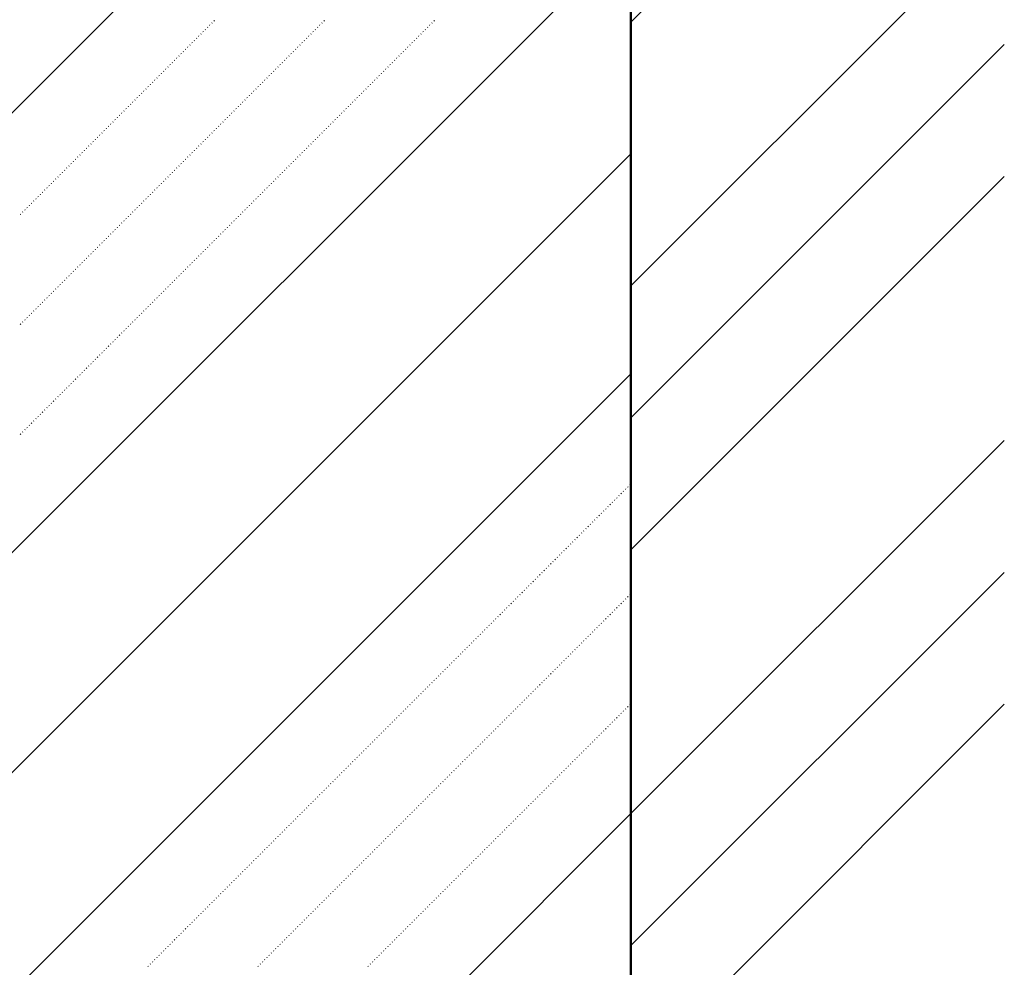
# Model space of a CAD drawing. Header units: millimetres. Extents: x 0 to 1260, y 0 to 297.
# Tile 83 of 104: x 314.62 to 322.53, y 215.6 to 223.22. Entities that reach past the tile are written whole.
import ezdxf

# ---------------------------------------------------------------- set-up
doc = ezdxf.new("R2010")
doc.units = ezdxf.units.MM
for name, pattern in [('K5LT32802', [0]), ('K5LT32806', [0]), ('K5LT_BASIC', [0])]:
    doc.linetypes.add(name, pattern=pattern)
doc.layers.add('Системный слой', color=7, linetype='Continuous')

# ---------------------------------------------------------------- blocks, each defined once
blk = doc.blocks.new('U100')
at = {"layer": 'Системный слой', "color": 7, "linetype": 'K5LT32802', "lineweight": 9}
for p, q in [((302.9484, 210.8637), (319.532, 227.4473)), ((306.484, 210.8637), (319.532, 223.9118)), ((308.2517, 210.8637), (319.532, 222.144)), ((310.0195, 210.8637), (319.532, 220.3762)), ((313.555, 210.8637), (319.532, 216.8407))]:
    blk.add_line(p, q, dxfattribs=at)
at = {"layer": 'Системный слой', "color": 7, "linetype": 'K5LT32806', "lineweight": 18}
for p, q in [((316.1462, 223.1776), (316.1497, 223.1811)), ((316.1639, 223.1953), (316.1674, 223.1988)), ((316.1815, 223.2129), (316.1851, 223.2165)), ((317.0301, 223.1776), (317.0336, 223.1811)), ((317.0477, 223.1953), (317.0513, 223.1988)), ((317.0654, 223.2129), (317.069, 223.2165)), ((317.914, 223.1776), (317.9175, 223.1811)), ((317.9316, 223.1953), (317.9352, 223.1988)), ((317.9493, 223.2129), (317.9528, 223.2165)), ((316.0755, 223.1069), (316.079, 223.1104)), ((316.0932, 223.1245), (316.0967, 223.1281)), ((316.1108, 223.1422), (316.1144, 223.1458)), ((316.1285, 223.1599), (316.132, 223.1634)), ((316.9594, 223.1069), (316.9629, 223.1104)), ((316.977, 223.1245), (316.9806, 223.1281)), ((316.9947, 223.1422), (316.9982, 223.1458)), ((317.0124, 223.1599), (317.0159, 223.1634)), ((317.8432, 223.1069), (317.8468, 223.1104)), ((317.8609, 223.1245), (317.8645, 223.1281)), ((317.8786, 223.1422), (317.8821, 223.1458)), ((317.8963, 223.1599), (317.8998, 223.1634)), ((315.9871, 223.0185), (315.9906, 223.022)), ((316.0048, 223.0362), (316.0083, 223.0397)), ((316.0224, 223.0538), (316.026, 223.0574)), ((316.0401, 223.0715), (316.0437, 223.075)), ((316.0578, 223.0892), (316.0613, 223.0927)), ((316.871, 223.0185), (316.8745, 223.022)), ((316.8886, 223.0362), (316.8922, 223.0397)), ((316.9063, 223.0538), (316.9099, 223.0574)), ((316.924, 223.0715), (316.9275, 223.075)), ((316.9417, 223.0892), (316.9452, 223.0927)), ((317.7549, 223.0185), (317.7584, 223.022)), ((317.7725, 223.0362), (317.7761, 223.0397)), ((317.7902, 223.0538), (317.7937, 223.0574)), ((317.8079, 223.0715), (317.8114, 223.075)), ((317.8256, 223.0892), (317.8291, 223.0927)), ((315.9164, 222.9478), (315.9199, 222.9513)), ((315.9341, 222.9654), (315.9376, 222.969)), ((315.9517, 222.9831), (315.9553, 222.9867)), ((315.9694, 223.0008), (315.9729, 223.0043)), ((316.8003, 222.9478), (316.8038, 222.9513)), ((316.8179, 222.9654), (316.8215, 222.969)), ((316.8356, 222.9831), (316.8391, 222.9867)), ((316.8533, 223.0008), (316.8568, 223.0043)), ((317.6841, 222.9478), (317.6877, 222.9513)), ((317.7018, 222.9654), (317.7054, 222.969)), ((317.7195, 222.9831), (317.723, 222.9867)), ((317.7372, 223.0008), (317.7407, 223.0043)), ((315.828, 222.8594), (315.8315, 222.8629)), ((315.8457, 222.8771), (315.8492, 222.8806)), ((315.8633, 222.8947), (315.8669, 222.8983)), ((315.881, 222.9124), (315.8846, 222.9159)), ((315.8987, 222.9301), (315.9022, 222.9336)), ((316.7119, 222.8594), (316.7154, 222.8629)), ((316.7295, 222.8771), (316.7331, 222.8806)), ((316.7472, 222.8947), (316.7508, 222.8983)), ((316.7649, 222.9124), (316.7684, 222.9159)), ((316.7826, 222.9301), (316.7861, 222.9336)), ((317.5958, 222.8594), (317.5993, 222.8629)), ((317.6134, 222.8771), (317.617, 222.8806)), ((317.6311, 222.8947), (317.6346, 222.8983)), ((317.6488, 222.9124), (317.6523, 222.9159)), ((317.6665, 222.9301), (317.67, 222.9336)), ((315.7573, 222.7887), (315.7608, 222.7922)), ((315.775, 222.8063), (315.7785, 222.8099)), ((315.7926, 222.824), (315.7962, 222.8276)), ((315.8103, 222.8417), (315.8138, 222.8452)), ((316.6412, 222.7887), (316.6447, 222.7922)), ((316.6588, 222.8063), (316.6624, 222.8099)), ((316.6765, 222.824), (316.68, 222.8276)), ((316.6942, 222.8417), (316.6977, 222.8452)), ((317.525, 222.7887), (317.5286, 222.7922)), ((317.5427, 222.8063), (317.5463, 222.8099)), ((317.5604, 222.824), (317.5639, 222.8276)), ((317.5781, 222.8417), (317.5816, 222.8452)), ((315.6689, 222.7003), (315.6724, 222.7038)), ((315.6866, 222.718), (315.6901, 222.7215)), ((315.7042, 222.7356), (315.7078, 222.7392)), ((315.7219, 222.7533), (315.7255, 222.7568)), ((315.7396, 222.771), (315.7431, 222.7745)), ((316.5528, 222.7003), (316.5563, 222.7038)), ((316.5704, 222.718), (316.574, 222.7215)), ((316.5881, 222.7356), (316.5917, 222.7392)), ((316.6058, 222.7533), (316.6093, 222.7568)), ((316.6235, 222.771), (316.627, 222.7745)), ((317.4367, 222.7003), (317.4402, 222.7038)), ((317.4543, 222.718), (317.4579, 222.7215)), ((317.472, 222.7356), (317.4755, 222.7392)), ((317.4897, 222.7533), (317.4932, 222.7568)), ((317.5074, 222.771), (317.5109, 222.7745)), ((315.5982, 222.6296), (315.6017, 222.6331)), ((315.6159, 222.6472), (315.6194, 222.6508)), ((315.6335, 222.6649), (315.6371, 222.6685)), ((315.6512, 222.6826), (315.6547, 222.6861)), ((316.4821, 222.6296), (316.4856, 222.6331)), ((316.4997, 222.6472), (316.5033, 222.6508)), ((316.5174, 222.6649), (316.5209, 222.6685)), ((316.5351, 222.6826), (316.5386, 222.6861)), ((317.3659, 222.6296), (317.3695, 222.6331)), ((317.3836, 222.6472), (317.3872, 222.6508)), ((317.4013, 222.6649), (317.4048, 222.6685)), ((317.419, 222.6826), (317.4225, 222.6861)), ((315.5098, 222.5412), (315.5133, 222.5447)), ((315.5275, 222.5589), (315.531, 222.5624)), ((315.5451, 222.5765), (315.5487, 222.5801)), ((315.5628, 222.5942), (315.5664, 222.5977)), ((315.5805, 222.6119), (315.584, 222.6154)), ((316.3937, 222.5412), (316.3972, 222.5447)), ((316.4113, 222.5589), (316.4149, 222.5624)), ((316.429, 222.5765), (316.4326, 222.5801)), ((316.4467, 222.5942), (316.4502, 222.5977)), ((316.4644, 222.6119), (316.4679, 222.6154)), ((317.2776, 222.5412), (317.2811, 222.5447)), ((317.2952, 222.5589), (317.2988, 222.5624)), ((317.3129, 222.5765), (317.3164, 222.5801)), ((317.3306, 222.5942), (317.3341, 222.5977)), ((317.3483, 222.6119), (317.3518, 222.6154)), ((315.4391, 222.4705), (315.4426, 222.474)), ((315.4568, 222.4881), (315.4603, 222.4917)), ((315.4744, 222.5058), (315.478, 222.5094)), ((315.4921, 222.5235), (315.4956, 222.527)), ((316.323, 222.4705), (316.3265, 222.474)), ((316.3406, 222.4881), (316.3442, 222.4917)), ((316.3583, 222.5058), (316.3619, 222.5094)), ((316.376, 222.5235), (316.3795, 222.527)), ((317.2068, 222.4705), (317.2104, 222.474)), ((317.2245, 222.4881), (317.2281, 222.4917)), ((317.2422, 222.5058), (317.2457, 222.5094)), ((317.2599, 222.5235), (317.2634, 222.527)), ((315.3507, 222.3821), (315.3542, 222.3856)), ((315.3684, 222.3998), (315.3719, 222.4033)), ((315.386, 222.4174), (315.3896, 222.421)), ((315.4037, 222.4351), (315.4073, 222.4386)), ((315.4214, 222.4528), (315.4249, 222.4563)), ((316.2346, 222.3821), (316.2381, 222.3856)), ((316.2522, 222.3998), (316.2558, 222.4033)), ((316.2699, 222.4174), (316.2735, 222.421)), ((316.2876, 222.4351), (316.2911, 222.4386)), ((316.3053, 222.4528), (316.3088, 222.4563)), ((317.1185, 222.3821), (317.122, 222.3856)), ((317.1361, 222.3998), (317.1397, 222.4033)), ((317.1538, 222.4174), (317.1573, 222.421)), ((317.1715, 222.4351), (317.175, 222.4386)), ((317.1892, 222.4528), (317.1927, 222.4563)), ((315.28, 222.3114), (315.2835, 222.3149)), ((315.2977, 222.329), (315.3012, 222.3326)), ((315.3153, 222.3467), (315.3189, 222.3503)), ((315.333, 222.3644), (315.3365, 222.3679)), ((316.1639, 222.3114), (316.1674, 222.3149)), ((316.1815, 222.329), (316.1851, 222.3326)), ((316.1992, 222.3467), (316.2028, 222.3503)), ((316.2169, 222.3644), (316.2204, 222.3679)), ((317.0477, 222.3114), (317.0513, 222.3149)), ((317.0654, 222.329), (317.069, 222.3326)), ((317.0831, 222.3467), (317.0866, 222.3503)), ((317.1008, 222.3644), (317.1043, 222.3679)), ((315.1916, 222.223), (315.1951, 222.2265)), ((315.2093, 222.2407), (315.2128, 222.2442)), ((315.2269, 222.2583), (315.2305, 222.2619)), ((315.2446, 222.276), (315.2482, 222.2795)), ((315.2623, 222.2937), (315.2658, 222.2972)), ((316.0755, 222.223), (316.079, 222.2265)), ((316.0932, 222.2407), (316.0967, 222.2442)), ((316.1108, 222.2583), (316.1144, 222.2619)), ((316.1285, 222.276), (316.132, 222.2795)), ((316.1462, 222.2937), (316.1497, 222.2972)), ((316.9594, 222.223), (316.9629, 222.2265)), ((316.977, 222.2407), (316.9806, 222.2442)), ((316.9947, 222.2583), (316.9982, 222.2619)), ((317.0124, 222.276), (317.0159, 222.2795)), ((317.0301, 222.2937), (317.0336, 222.2972)), ((315.1209, 222.1523), (315.1244, 222.1558)), ((315.1386, 222.1699), (315.1421, 222.1735)), ((315.1562, 222.1876), (315.1598, 222.1912)), ((315.1739, 222.2053), (315.1774, 222.2088)), ((316.0048, 222.1523), (316.0083, 222.1558)), ((316.0224, 222.1699), (316.026, 222.1735)), ((316.0401, 222.1876), (316.0437, 222.1912)), ((316.0578, 222.2053), (316.0613, 222.2088)), ((316.8886, 222.1523), (316.8922, 222.1558)), ((316.9063, 222.1699), (316.9099, 222.1735)), ((316.924, 222.1876), (316.9275, 222.1912)), ((316.9417, 222.2053), (316.9452, 222.2088)), ((315.0502, 222.0816), (315.0537, 222.0851)), ((315.0678, 222.0992), (315.0714, 222.1028)), ((315.0855, 222.1169), (315.0891, 222.1204)), ((315.1032, 222.1346), (315.1067, 222.1381)), ((315.9341, 222.0816), (315.9376, 222.0851)), ((315.9517, 222.0992), (315.9553, 222.1028)), ((315.9694, 222.1169), (315.9729, 222.1204)), ((315.9871, 222.1346), (315.9906, 222.1381)), ((316.8179, 222.0816), (316.8215, 222.0851)), ((316.8356, 222.0992), (316.8391, 222.1028)), ((316.8533, 222.1169), (316.8568, 222.1204)), ((316.871, 222.1346), (316.8745, 222.1381)), ((314.9618, 221.9932), (314.9653, 221.9967)), ((314.9795, 222.0108), (314.983, 222.0144)), ((314.9971, 222.0285), (315.0007, 222.0321)), ((315.0148, 222.0462), (315.0183, 222.0497)), ((315.0325, 222.0639), (315.036, 222.0674)), ((315.8457, 221.9932), (315.8492, 221.9967)), ((315.8633, 222.0108), (315.8669, 222.0144)), ((315.881, 222.0285), (315.8846, 222.0321)), ((315.8987, 222.0462), (315.9022, 222.0497)), ((315.9164, 222.0639), (315.9199, 222.0674)), ((316.7295, 221.9932), (316.7331, 221.9967)), ((316.7472, 222.0108), (316.7508, 222.0144)), ((316.7649, 222.0285), (316.7684, 222.0321)), ((316.7826, 222.0462), (316.7861, 222.0497)), ((316.8003, 222.0639), (316.8038, 222.0674)), ((314.8911, 221.9225), (314.8946, 221.926)), ((314.9087, 221.9401), (314.9123, 221.9437)), ((314.9264, 221.9578), (314.93, 221.9613)), ((314.9441, 221.9755), (314.9476, 221.979)), ((315.775, 221.9225), (315.7785, 221.926)), ((315.7926, 221.9401), (315.7962, 221.9437)), ((315.8103, 221.9578), (315.8138, 221.9613)), ((315.828, 221.9755), (315.8315, 221.979)), ((316.6588, 221.9225), (316.6624, 221.926)), ((316.6765, 221.9401), (316.68, 221.9437)), ((316.6942, 221.9578), (316.6977, 221.9613)), ((316.7119, 221.9755), (316.7154, 221.979)), ((314.8027, 221.8341), (314.8062, 221.8376)), ((314.8204, 221.8517), (314.8239, 221.8553)), ((314.838, 221.8694), (314.8416, 221.873)), ((314.8557, 221.8871), (314.8592, 221.8906)), ((314.8734, 221.9048), (314.8769, 221.9083)), ((315.6866, 221.8341), (315.6901, 221.8376)), ((315.7042, 221.8517), (315.7078, 221.8553)), ((315.7219, 221.8694), (315.7255, 221.873)), ((315.7396, 221.8871), (315.7431, 221.8906)), ((315.7573, 221.9048), (315.7608, 221.9083)), ((316.5704, 221.8341), (316.574, 221.8376)), ((316.5881, 221.8517), (316.5917, 221.8553)), ((316.6058, 221.8694), (316.6093, 221.873)), ((316.6235, 221.8871), (316.627, 221.8906)), ((316.6412, 221.9048), (316.6447, 221.9083)), ((314.732, 221.7634), (314.7355, 221.7669)), ((314.7496, 221.781), (314.7532, 221.7846)), ((314.7673, 221.7987), (314.7709, 221.8023)), ((314.785, 221.8164), (314.7885, 221.8199)), ((315.6159, 221.7634), (315.6194, 221.7669)), ((315.6335, 221.781), (315.6371, 221.7846)), ((315.6512, 221.7987), (315.6547, 221.8023)), ((315.6689, 221.8164), (315.6724, 221.8199)), ((316.4997, 221.7634), (316.5033, 221.7669)), ((316.5174, 221.781), (316.5209, 221.7846)), ((316.5351, 221.7987), (316.5386, 221.8023)), ((316.5528, 221.8164), (316.5563, 221.8199)), ((314.6436, 221.675), (314.6471, 221.6785)), ((314.6613, 221.6926), (314.6648, 221.6962)), ((314.6789, 221.7103), (314.6825, 221.7139)), ((314.6966, 221.728), (314.7001, 221.7315)), ((314.7143, 221.7457), (314.7178, 221.7492)), ((315.5275, 221.675), (315.531, 221.6785)), ((315.5451, 221.6926), (315.5487, 221.6962)), ((315.5628, 221.7103), (315.5664, 221.7139)), ((315.5805, 221.728), (315.584, 221.7315)), ((315.5982, 221.7457), (315.6017, 221.7492)), ((316.4113, 221.675), (316.4149, 221.6785)), ((316.429, 221.6926), (316.4326, 221.6962)), ((316.4467, 221.7103), (316.4502, 221.7139)), ((316.4644, 221.728), (316.4679, 221.7315)), ((316.4821, 221.7457), (316.4856, 221.7492)), ((314.6259, 221.6573), (314.6294, 221.6608)), ((315.4568, 221.6043), (315.4603, 221.6078)), ((315.4744, 221.6219), (315.478, 221.6255)), ((315.4921, 221.6396), (315.4956, 221.6432)), ((315.5098, 221.6573), (315.5133, 221.6608)), ((316.3406, 221.6043), (316.3442, 221.6078)), ((316.3583, 221.6219), (316.3619, 221.6255)), ((316.376, 221.6396), (316.3795, 221.6432)), ((316.3937, 221.6573), (316.3972, 221.6608)), ((315.3684, 221.5159), (315.3719, 221.5194)), ((315.386, 221.5335), (315.3896, 221.5371)), ((315.4037, 221.5512), (315.4073, 221.5548)), ((315.4214, 221.5689), (315.4249, 221.5724)), ((315.4391, 221.5866), (315.4426, 221.5901)), ((316.2522, 221.5159), (316.2558, 221.5194)), ((316.2699, 221.5335), (316.2735, 221.5371)), ((316.2876, 221.5512), (316.2911, 221.5548)), ((316.3053, 221.5689), (316.3088, 221.5724)), ((316.323, 221.5866), (316.3265, 221.5901)), ((315.2977, 221.4452), (315.3012, 221.4487)), ((315.3153, 221.4628), (315.3189, 221.4664)), ((315.333, 221.4805), (315.3365, 221.4841)), ((315.3507, 221.4982), (315.3542, 221.5017)), ((316.1815, 221.4452), (316.1851, 221.4487)), ((316.1992, 221.4628), (316.2028, 221.4664)), ((316.2169, 221.4805), (316.2204, 221.4841)), ((316.2346, 221.4982), (316.2381, 221.5017)), ((315.2093, 221.3568), (315.2128, 221.3603)), ((315.2269, 221.3745), (315.2305, 221.378)), ((315.2446, 221.3921), (315.2482, 221.3957)), ((315.2623, 221.4098), (315.2658, 221.4133)), ((315.28, 221.4275), (315.2835, 221.431)), ((316.0932, 221.3568), (316.0967, 221.3603)), ((316.1108, 221.3745), (316.1144, 221.378)), ((316.1285, 221.3921), (316.132, 221.3957)), ((316.1462, 221.4098), (316.1497, 221.4133)), ((316.1639, 221.4275), (316.1674, 221.431)), ((315.1386, 221.2861), (315.1421, 221.2896)), ((315.1562, 221.3037), (315.1598, 221.3073)), ((315.1739, 221.3214), (315.1774, 221.325)), ((315.1916, 221.3391), (315.1951, 221.3426)), ((316.0224, 221.2861), (316.026, 221.2896)), ((316.0401, 221.3037), (316.0437, 221.3073)), ((316.0578, 221.3214), (316.0613, 221.325)), ((316.0755, 221.3391), (316.079, 221.3426)), ((315.0502, 221.1977), (315.0537, 221.2012)), ((315.0678, 221.2154), (315.0714, 221.2189)), ((315.0855, 221.233), (315.0891, 221.2366)), ((315.1032, 221.2507), (315.1067, 221.2542)), ((315.1209, 221.2684), (315.1244, 221.2719)), ((315.9341, 221.1977), (315.9376, 221.2012)), ((315.9517, 221.2154), (315.9553, 221.2189)), ((315.9694, 221.233), (315.9729, 221.2366)), ((315.9871, 221.2507), (315.9906, 221.2542)), ((316.0048, 221.2684), (316.0083, 221.2719)), ((314.9795, 221.127), (314.983, 221.1305)), ((314.9971, 221.1446), (315.0007, 221.1482)), ((315.0148, 221.1623), (315.0183, 221.1659)), ((315.0325, 221.18), (315.036, 221.1835)), ((315.8633, 221.127), (315.8669, 221.1305)), ((315.881, 221.1446), (315.8846, 221.1482)), ((315.8987, 221.1623), (315.9022, 221.1659)), ((315.9164, 221.18), (315.9199, 221.1835)), ((314.8911, 221.0386), (314.8946, 221.0421)), ((314.9087, 221.0563), (314.9123, 221.0598)), ((314.9264, 221.0739), (314.93, 221.0775)), ((314.9441, 221.0916), (314.9476, 221.0951)), ((314.9618, 221.1093), (314.9653, 221.1128)), ((315.775, 221.0386), (315.7785, 221.0421)), ((315.7926, 221.0563), (315.7962, 221.0598)), ((315.8103, 221.0739), (315.8138, 221.0775)), ((315.828, 221.0916), (315.8315, 221.0951)), ((315.8457, 221.1093), (315.8492, 221.1128)), ((314.8204, 220.9679), (314.8239, 220.9714)), ((314.838, 220.9855), (314.8416, 220.9891)), ((314.8557, 221.0032), (314.8592, 221.0068)), ((314.8734, 221.0209), (314.8769, 221.0244)), ((315.7042, 220.9679), (315.7078, 220.9714)), ((315.7219, 220.9855), (315.7255, 220.9891)), ((315.7396, 221.0032), (315.7431, 221.0068)), ((315.7573, 221.0209), (315.7608, 221.0244)), ((314.732, 220.8795), (314.7355, 220.883)), ((314.7496, 220.8972), (314.7532, 220.9007)), ((314.7673, 220.9148), (314.7709, 220.9184)), ((314.785, 220.9325), (314.7885, 220.936)), ((314.8027, 220.9502), (314.8062, 220.9537)), ((315.6159, 220.8795), (315.6194, 220.883)), ((315.6335, 220.8972), (315.6371, 220.9007)), ((315.6512, 220.9148), (315.6547, 220.9184)), ((315.6689, 220.9325), (315.6724, 220.936)), ((315.6866, 220.9502), (315.6901, 220.9537)), ((314.6613, 220.8088), (314.6648, 220.8123)), ((314.6789, 220.8264), (314.6825, 220.83)), ((314.6966, 220.8441), (314.7001, 220.8477)), ((314.7143, 220.8618), (314.7178, 220.8653)), ((315.5451, 220.8088), (315.5487, 220.8123)), ((315.5628, 220.8264), (315.5664, 220.83)), ((315.5805, 220.8441), (315.584, 220.8477)), ((315.5982, 220.8618), (315.6017, 220.8653)), ((314.6259, 220.7734), (314.6294, 220.7769)), ((314.6436, 220.7911), (314.6471, 220.7946)), ((315.4568, 220.7204), (315.4603, 220.7239)), ((315.4744, 220.7381), (315.478, 220.7416)), ((315.4921, 220.7557), (315.4956, 220.7593)), ((315.5098, 220.7734), (315.5133, 220.7769)), ((315.5275, 220.7911), (315.531, 220.7946)), ((315.386, 220.6497), (315.3896, 220.6532)), ((315.4037, 220.6673), (315.4073, 220.6709)), ((315.4214, 220.685), (315.4249, 220.6886)), ((315.4391, 220.7027), (315.4426, 220.7062)), ((315.2977, 220.5613), (315.3012, 220.5648)), ((315.3153, 220.579), (315.3189, 220.5825)), ((315.333, 220.5966), (315.3365, 220.6002)), ((315.3507, 220.6143), (315.3542, 220.6178)), ((315.3684, 220.632), (315.3719, 220.6355)), ((315.2269, 220.4906), (315.2305, 220.4941)), ((315.2446, 220.5082), (315.2482, 220.5118)), ((315.2623, 220.5259), (315.2658, 220.5295)), ((315.28, 220.5436), (315.2835, 220.5471)), ((315.1562, 220.4199), (315.1598, 220.4234)), ((315.1739, 220.4375), (315.1774, 220.4411)), ((315.1916, 220.4552), (315.1951, 220.4587)), ((315.2093, 220.4729), (315.2128, 220.4764)), ((315.0678, 220.3315), (315.0714, 220.335)), ((315.0855, 220.3491), (315.0891, 220.3527)), ((315.1032, 220.3668), (315.1067, 220.3704)), ((315.1209, 220.3845), (315.1244, 220.388)), ((315.1386, 220.4022), (315.1421, 220.4057)), ((314.9971, 220.2608), (315.0007, 220.2643)), ((315.0148, 220.2784), (315.0183, 220.282)), ((315.0325, 220.2961), (315.036, 220.2996)), ((315.0502, 220.3138), (315.0537, 220.3173)), ((314.9087, 220.1724), (314.9123, 220.1759)), ((314.9264, 220.19), (314.93, 220.1936)), ((314.9441, 220.2077), (314.9476, 220.2113)), ((314.9618, 220.2254), (314.9653, 220.2289)), ((314.9795, 220.2431), (314.983, 220.2466)), ((314.838, 220.1017), (314.8416, 220.1052)), ((314.8557, 220.1193), (314.8592, 220.1229)), ((314.8734, 220.137), (314.8769, 220.1405)), ((314.8911, 220.1547), (314.8946, 220.1582)), ((314.7496, 220.0133), (314.7532, 220.0168)), ((314.7673, 220.0309), (314.7709, 220.0345)), ((314.785, 220.0486), (314.7885, 220.0522)), ((314.8027, 220.0663), (314.8062, 220.0698)), ((314.8204, 220.084), (314.8239, 220.0875)), ((314.6789, 219.9426), (314.6825, 219.9461)), ((314.6966, 219.9602), (314.7001, 219.9638)), ((314.7143, 219.9779), (314.7178, 219.9815)), ((314.732, 219.9956), (314.7355, 219.9991)), ((314.6259, 219.8895), (314.6294, 219.8931)), ((314.6436, 219.9072), (314.6471, 219.9107)), ((314.6613, 219.9249), (314.6648, 219.9284)), ((319.5049, 219.4653), (319.5085, 219.4688)), ((319.5226, 219.4829), (319.5262, 219.4865)), ((319.4166, 219.3769), (319.4201, 219.3804)), ((319.4342, 219.3946), (319.4378, 219.3981)), ((319.4519, 219.4122), (319.4554, 219.4158)), ((319.4696, 219.4299), (319.4731, 219.4334)), ((319.4873, 219.4476), (319.4908, 219.4511)), ((319.3458, 219.3062), (319.3494, 219.3097)), ((319.3635, 219.3238), (319.3671, 219.3274)), ((319.3812, 219.3415), (319.3847, 219.3451)), ((319.3989, 219.3592), (319.4024, 219.3627)), ((319.2575, 219.2178), (319.261, 219.2213)), ((319.2751, 219.2355), (319.2787, 219.239)), ((319.2928, 219.2531), (319.2963, 219.2567)), ((319.3105, 219.2708), (319.314, 219.2743)), ((319.3282, 219.2885), (319.3317, 219.292)), ((319.1867, 219.1471), (319.1903, 219.1506)), ((319.2044, 219.1647), (319.208, 219.1683)), ((319.2221, 219.1824), (319.2256, 219.186)), ((319.2398, 219.2001), (319.2433, 219.2036)), ((319.0984, 219.0587), (319.1019, 219.0622)), ((319.116, 219.0764), (319.1196, 219.0799)), ((319.1337, 219.094), (319.1372, 219.0976)), ((319.1514, 219.1117), (319.1549, 219.1152)), ((319.1691, 219.1294), (319.1726, 219.1329)), ((319.0276, 218.988), (319.0312, 218.9915)), ((319.0453, 219.0056), (319.0489, 219.0092)), ((319.063, 219.0233), (319.0665, 219.0269)), ((319.0807, 219.041), (319.0842, 219.0445)), ((318.9569, 218.9173), (318.9605, 218.9208)), ((318.9746, 218.9349), (318.9781, 218.9385)), ((318.9923, 218.9526), (318.9958, 218.9561)), ((319.01, 218.9703), (319.0135, 218.9738)), ((318.8685, 218.8289), (318.8721, 218.8324)), ((318.8862, 218.8465), (318.8898, 218.8501)), ((318.9039, 218.8642), (318.9074, 218.8678)), ((318.9216, 218.8819), (318.9251, 218.8854)), ((318.9393, 218.8996), (318.9428, 218.9031)), ((318.7978, 218.7582), (318.8014, 218.7617)), ((318.8155, 218.7758), (318.819, 218.7794)), ((318.8332, 218.7935), (318.8367, 218.797)), ((318.8509, 218.8112), (318.8544, 218.8147)), ((318.7094, 218.6698), (318.713, 218.6733)), ((318.7271, 218.6874), (318.7307, 218.691)), ((318.7448, 218.7051), (318.7483, 218.7087)), ((318.7625, 218.7228), (318.766, 218.7263)), ((318.7802, 218.7405), (318.7837, 218.744)), ((318.6387, 218.5991), (318.6423, 218.6026)), ((318.6564, 218.6167), (318.6599, 218.6203)), ((318.6741, 218.6344), (318.6776, 218.6379)), ((318.6918, 218.6521), (318.6953, 218.6556)), ((319.5226, 218.5991), (319.5262, 218.6026)), ((318.5503, 218.5107), (318.5539, 218.5142)), ((318.568, 218.5283), (318.5716, 218.5319)), ((318.5857, 218.546), (318.5892, 218.5496)), ((318.6034, 218.5637), (318.6069, 218.5672)), ((318.6211, 218.5814), (318.6246, 218.5849)), ((319.4342, 218.5107), (319.4378, 218.5142)), ((319.4519, 218.5283), (319.4554, 218.5319)), ((319.4696, 218.546), (319.4731, 218.5496)), ((319.4873, 218.5637), (319.4908, 218.5672)), ((319.5049, 218.5814), (319.5085, 218.5849)), ((318.4796, 218.44), (318.4832, 218.4435)), ((318.4973, 218.4576), (318.5008, 218.4612)), ((318.515, 218.4753), (318.5185, 218.4788)), ((318.5327, 218.493), (318.5362, 218.4965)), ((319.3635, 218.44), (319.3671, 218.4435)), ((319.3812, 218.4576), (319.3847, 218.4612)), ((319.3989, 218.4753), (319.4024, 218.4788)), ((319.4166, 218.493), (319.4201, 218.4965)), ((318.3912, 218.3516), (318.3948, 218.3551)), ((318.4089, 218.3692), (318.4125, 218.3728)), ((318.4266, 218.3869), (318.4301, 218.3905)), ((318.4443, 218.4046), (318.4478, 218.4081)), ((318.462, 218.4223), (318.4655, 218.4258)), ((319.2751, 218.3516), (319.2787, 218.3551)), ((319.2928, 218.3692), (319.2963, 218.3728)), ((319.3105, 218.3869), (319.314, 218.3905)), ((319.3282, 218.4046), (319.3317, 218.4081)), ((319.3458, 218.4223), (319.3494, 218.4258)), ((318.3205, 218.2809), (318.3241, 218.2844)), ((318.3382, 218.2985), (318.3417, 218.3021)), ((318.3559, 218.3162), (318.3594, 218.3197)), ((318.3736, 218.3339), (318.3771, 218.3374)), ((319.2044, 218.2809), (319.208, 218.2844)), ((319.2221, 218.2985), (319.2256, 218.3021)), ((319.2398, 218.3162), (319.2433, 218.3197)), ((319.2575, 218.3339), (319.261, 218.3374)), ((318.2321, 218.1925), (318.2357, 218.196)), ((318.2498, 218.2101), (318.2534, 218.2137)), ((318.2675, 218.2278), (318.271, 218.2314)), ((318.2852, 218.2455), (318.2887, 218.249)), ((318.3029, 218.2632), (318.3064, 218.2667)), ((319.116, 218.1925), (319.1196, 218.196)), ((319.1337, 218.2101), (319.1372, 218.2137)), ((319.1514, 218.2278), (319.1549, 218.2314)), ((319.1691, 218.2455), (319.1726, 218.249)), ((319.1867, 218.2632), (319.1903, 218.2667)), ((318.1614, 218.1218), (318.165, 218.1253)), ((318.1791, 218.1394), (318.1827, 218.143)), ((318.1968, 218.1571), (318.2003, 218.1607)), ((318.2145, 218.1748), (318.218, 218.1783)), ((319.0453, 218.1218), (319.0489, 218.1253)), ((319.063, 218.1394), (319.0665, 218.143)), ((319.0807, 218.1571), (319.0842, 218.1607)), ((319.0984, 218.1748), (319.1019, 218.1783)), ((318.073, 218.0334), (318.0766, 218.0369)), ((318.0907, 218.051), (318.0943, 218.0546)), ((318.1084, 218.0687), (318.1119, 218.0723)), ((318.1261, 218.0864), (318.1296, 218.0899)), ((318.1438, 218.1041), (318.1473, 218.1076)), ((318.9569, 218.0334), (318.9605, 218.0369)), ((318.9746, 218.051), (318.9781, 218.0546)), ((318.9923, 218.0687), (318.9958, 218.0723)), ((319.01, 218.0864), (319.0135, 218.0899)), ((319.0276, 218.1041), (319.0312, 218.1076)), ((318.0023, 217.9627), (318.0059, 217.9662)), ((318.02, 217.9803), (318.0236, 217.9839)), ((318.0377, 217.998), (318.0412, 218.0016)), ((318.0554, 218.0157), (318.0589, 218.0192)), ((318.8862, 217.9627), (318.8898, 217.9662)), ((318.9039, 217.9803), (318.9074, 217.9839)), ((318.9216, 217.998), (318.9251, 218.0016)), ((318.9393, 218.0157), (318.9428, 218.0192)), ((317.914, 217.8743), (317.9175, 217.8778)), ((317.9316, 217.8919), (317.9352, 217.8955)), ((317.9493, 217.9096), (317.9528, 217.9132)), ((317.967, 217.9273), (317.9705, 217.9308)), ((317.9847, 217.945), (317.9882, 217.9485)), ((318.7978, 217.8743), (318.8014, 217.8778)), ((318.8155, 217.8919), (318.819, 217.8955)), ((318.8332, 217.9096), (318.8367, 217.9132)), ((318.8509, 217.9273), (318.8544, 217.9308)), ((318.8685, 217.945), (318.8721, 217.9485)), ((317.8432, 217.8036), (317.8468, 217.8071)), ((317.8609, 217.8212), (317.8645, 217.8248)), ((317.8786, 217.8389), (317.8821, 217.8425)), ((317.8963, 217.8566), (317.8998, 217.8601)), ((318.7271, 217.8036), (318.7307, 217.8071)), ((318.7448, 217.8212), (318.7483, 217.8248)), ((318.7625, 217.8389), (318.766, 217.8425)), ((318.7802, 217.8566), (318.7837, 217.8601)), ((317.7549, 217.7152), (317.7584, 217.7187)), ((317.7725, 217.7329), (317.7761, 217.7364)), ((317.7902, 217.7505), (317.7937, 217.7541)), ((317.8079, 217.7682), (317.8114, 217.7717)), ((317.8256, 217.7859), (317.8291, 217.7894)), ((318.6387, 217.7152), (318.6423, 217.7187)), ((318.6564, 217.7329), (318.6599, 217.7364)), ((318.6741, 217.7505), (318.6776, 217.7541)), ((318.6918, 217.7682), (318.6953, 217.7717)), ((318.7094, 217.7859), (318.713, 217.7894)), ((319.5226, 217.7152), (319.5262, 217.7187)), ((317.6841, 217.6445), (317.6877, 217.648)), ((317.7018, 217.6621), (317.7054, 217.6657)), ((317.7195, 217.6798), (317.723, 217.6834)), ((317.7372, 217.6975), (317.7407, 217.701)), ((318.568, 217.6445), (318.5716, 217.648)), ((318.5857, 217.6621), (318.5892, 217.6657)), ((318.6034, 217.6798), (318.6069, 217.6834)), ((318.6211, 217.6975), (318.6246, 217.701)), ((319.4519, 217.6445), (319.4554, 217.648)), ((319.4696, 217.6621), (319.4731, 217.6657)), ((319.4873, 217.6798), (319.4908, 217.6834)), ((319.5049, 217.6975), (319.5085, 217.701)), ((317.5958, 217.5561), (317.5993, 217.5596)), ((317.6134, 217.5738), (317.617, 217.5773)), ((317.6311, 217.5914), (317.6346, 217.595)), ((317.6488, 217.6091), (317.6523, 217.6126)), ((317.6665, 217.6268), (317.67, 217.6303)), ((318.4796, 217.5561), (318.4832, 217.5596)), ((318.4973, 217.5738), (318.5008, 217.5773)), ((318.515, 217.5914), (318.5185, 217.595)), ((318.5327, 217.6091), (318.5362, 217.6126)), ((318.5503, 217.6268), (318.5539, 217.6303)), ((319.3635, 217.5561), (319.3671, 217.5596)), ((319.3812, 217.5738), (319.3847, 217.5773)), ((319.3989, 217.5914), (319.4024, 217.595)), ((319.4166, 217.6091), (319.4201, 217.6126)), ((319.4342, 217.6268), (319.4378, 217.6303)), ((317.525, 217.4854), (317.5286, 217.4889)), ((317.5427, 217.503), (317.5463, 217.5066)), ((317.5604, 217.5207), (317.5639, 217.5243)), ((317.5781, 217.5384), (317.5816, 217.5419)), ((318.4089, 217.4854), (318.4125, 217.4889)), ((318.4266, 217.503), (318.4301, 217.5066)), ((318.4443, 217.5207), (318.4478, 217.5243)), ((318.462, 217.5384), (318.4655, 217.5419)), ((319.2928, 217.4854), (319.2963, 217.4889)), ((319.3105, 217.503), (319.314, 217.5066)), ((319.3282, 217.5207), (319.3317, 217.5243)), ((319.3458, 217.5384), (319.3494, 217.5419)), ((317.4367, 217.397), (317.4402, 217.4005)), ((317.4543, 217.4147), (317.4579, 217.4182)), ((317.472, 217.4323), (317.4755, 217.4359)), ((317.4897, 217.45), (317.4932, 217.4535)), ((317.5074, 217.4677), (317.5109, 217.4712)), ((318.3205, 217.397), (318.3241, 217.4005)), ((318.3382, 217.4147), (318.3417, 217.4182)), ((318.3559, 217.4323), (318.3594, 217.4359)), ((318.3736, 217.45), (318.3771, 217.4535)), ((318.3912, 217.4677), (318.3948, 217.4712)), ((319.2044, 217.397), (319.208, 217.4005)), ((319.2221, 217.4147), (319.2256, 217.4182)), ((319.2398, 217.4323), (319.2433, 217.4359)), ((319.2575, 217.45), (319.261, 217.4535)), ((319.2751, 217.4677), (319.2787, 217.4712)), ((317.3659, 217.3263), (317.3695, 217.3298)), ((317.3836, 217.3439), (317.3872, 217.3475)), ((317.4013, 217.3616), (317.4048, 217.3652)), ((317.419, 217.3793), (317.4225, 217.3828)), ((318.2498, 217.3263), (318.2534, 217.3298)), ((318.2675, 217.3439), (318.271, 217.3475)), ((318.2852, 217.3616), (318.2887, 217.3652)), ((318.3029, 217.3793), (318.3064, 217.3828)), ((319.1337, 217.3263), (319.1372, 217.3298)), ((319.1514, 217.3439), (319.1549, 217.3475)), ((319.1691, 217.3616), (319.1726, 217.3652)), ((319.1867, 217.3793), (319.1903, 217.3828)), ((317.2952, 217.2556), (317.2988, 217.2591)), ((317.3129, 217.2732), (317.3164, 217.2768)), ((317.3306, 217.2909), (317.3341, 217.2944)), ((317.3483, 217.3086), (317.3518, 217.3121)), ((318.1791, 217.2556), (318.1827, 217.2591)), ((318.1968, 217.2732), (318.2003, 217.2768)), ((318.2145, 217.2909), (318.218, 217.2944)), ((318.2321, 217.3086), (318.2357, 217.3121)), ((319.063, 217.2556), (319.0665, 217.2591)), ((319.0807, 217.2732), (319.0842, 217.2768)), ((319.0984, 217.2909), (319.1019, 217.2944)), ((319.116, 217.3086), (319.1196, 217.3121)), ((317.2068, 217.1672), (317.2104, 217.1707)), ((317.2245, 217.1848), (317.2281, 217.1884)), ((317.2422, 217.2025), (317.2457, 217.2061)), ((317.2599, 217.2202), (317.2634, 217.2237)), ((317.2776, 217.2379), (317.2811, 217.2414)), ((318.0907, 217.1672), (318.0943, 217.1707)), ((318.1084, 217.1848), (318.1119, 217.1884)), ((318.1261, 217.2025), (318.1296, 217.2061)), ((318.1438, 217.2202), (318.1473, 217.2237)), ((318.1614, 217.2379), (318.165, 217.2414)), ((318.9746, 217.1672), (318.9781, 217.1707)), ((318.9923, 217.1848), (318.9958, 217.1884)), ((319.01, 217.2025), (319.0135, 217.2061)), ((319.0276, 217.2202), (319.0312, 217.2237)), ((319.0453, 217.2379), (319.0489, 217.2414)), ((317.1361, 217.0965), (317.1397, 217.1)), ((317.1538, 217.1141), (317.1573, 217.1177)), ((317.1715, 217.1318), (317.175, 217.1353)), ((317.1892, 217.1495), (317.1927, 217.153)), ((318.02, 217.0965), (318.0236, 217.1)), ((318.0377, 217.1141), (318.0412, 217.1177)), ((318.0554, 217.1318), (318.0589, 217.1353)), ((318.073, 217.1495), (318.0766, 217.153)), ((318.9039, 217.0965), (318.9074, 217.1)), ((318.9216, 217.1141), (318.9251, 217.1177)), ((318.9393, 217.1318), (318.9428, 217.1353)), ((318.9569, 217.1495), (318.9605, 217.153)), ((317.0477, 217.0081), (317.0513, 217.0116)), ((317.0654, 217.0257), (317.069, 217.0293)), ((317.0831, 217.0434), (317.0866, 217.047)), ((317.1008, 217.0611), (317.1043, 217.0646)), ((317.1185, 217.0788), (317.122, 217.0823)), ((317.9316, 217.0081), (317.9352, 217.0116)), ((317.9493, 217.0257), (317.9528, 217.0293)), ((317.967, 217.0434), (317.9705, 217.047)), ((317.9847, 217.0611), (317.9882, 217.0646)), ((318.0023, 217.0788), (318.0059, 217.0823)), ((318.8155, 217.0081), (318.819, 217.0116)), ((318.8332, 217.0257), (318.8367, 217.0293)), ((318.8509, 217.0434), (318.8544, 217.047)), ((318.8685, 217.0611), (318.8721, 217.0646)), ((318.8862, 217.0788), (318.8898, 217.0823)), ((316.977, 216.9374), (316.9806, 216.9409)), ((316.9947, 216.955), (316.9982, 216.9586)), ((317.0124, 216.9727), (317.0159, 216.9762)), ((317.0301, 216.9904), (317.0336, 216.9939)), ((317.8609, 216.9374), (317.8645, 216.9409)), ((317.8786, 216.955), (317.8821, 216.9586)), ((317.8963, 216.9727), (317.8998, 216.9762)), ((317.914, 216.9904), (317.9175, 216.9939)), ((318.7448, 216.9374), (318.7483, 216.9409)), ((318.7625, 216.955), (318.766, 216.9586)), ((318.7802, 216.9727), (318.7837, 216.9762)), ((318.7978, 216.9904), (318.8014, 216.9939)), ((316.8886, 216.849), (316.8922, 216.8525)), ((316.9063, 216.8666), (316.9099, 216.8702)), ((316.924, 216.8843), (316.9275, 216.8879)), ((316.9417, 216.902), (316.9452, 216.9055)), ((316.9594, 216.9197), (316.9629, 216.9232)), ((317.7725, 216.849), (317.7761, 216.8525)), ((317.7902, 216.8666), (317.7937, 216.8702)), ((317.8079, 216.8843), (317.8114, 216.8879)), ((317.8256, 216.902), (317.8291, 216.9055)), ((317.8432, 216.9197), (317.8468, 216.9232)), ((318.6564, 216.849), (318.6599, 216.8525)), ((318.6741, 216.8666), (318.6776, 216.8702)), ((318.6918, 216.8843), (318.6953, 216.8879)), ((318.7094, 216.902), (318.713, 216.9055)), ((318.7271, 216.9197), (318.7307, 216.9232)), ((316.8179, 216.7783), (316.8215, 216.7818)), ((316.8356, 216.7959), (316.8391, 216.7995)), ((316.8533, 216.8136), (316.8568, 216.8171)), ((316.871, 216.8313), (316.8745, 216.8348)), ((317.7018, 216.7783), (317.7054, 216.7818)), ((317.7195, 216.7959), (317.723, 216.7995)), ((317.7372, 216.8136), (317.7407, 216.8171)), ((317.7549, 216.8313), (317.7584, 216.8348)), ((318.5857, 216.7783), (318.5892, 216.7818)), ((318.6034, 216.7959), (318.6069, 216.7995)), ((318.6211, 216.8136), (318.6246, 216.8171)), ((318.6387, 216.8313), (318.6423, 216.8348)), ((316.7295, 216.6899), (316.7331, 216.6934)), ((316.7472, 216.7075), (316.7508, 216.7111)), ((316.7649, 216.7252), (316.7684, 216.7288)), ((316.7826, 216.7429), (316.7861, 216.7464)), ((316.8003, 216.7606), (316.8038, 216.7641)), ((317.6134, 216.6899), (317.617, 216.6934)), ((317.6311, 216.7075), (317.6346, 216.7111)), ((317.6488, 216.7252), (317.6523, 216.7288)), ((317.6665, 216.7429), (317.67, 216.7464)), ((317.6841, 216.7606), (317.6877, 216.7641)), ((318.4973, 216.6899), (318.5008, 216.6934)), ((318.515, 216.7075), (318.5185, 216.7111)), ((318.5327, 216.7252), (318.5362, 216.7288)), ((318.5503, 216.7429), (318.5539, 216.7464)), ((318.568, 216.7606), (318.5716, 216.7641)), ((316.6588, 216.6192), (316.6624, 216.6227)), ((316.6765, 216.6368), (316.68, 216.6404)), ((316.6942, 216.6545), (316.6977, 216.658)), ((316.7119, 216.6722), (316.7154, 216.6757)), ((317.5427, 216.6192), (317.5463, 216.6227)), ((317.5604, 216.6368), (317.5639, 216.6404)), ((317.5781, 216.6545), (317.5816, 216.658)), ((317.5958, 216.6722), (317.5993, 216.6757)), ((318.4266, 216.6192), (318.4301, 216.6227)), ((318.4443, 216.6368), (318.4478, 216.6404)), ((318.462, 216.6545), (318.4655, 216.658)), ((318.4796, 216.6722), (318.4832, 216.6757)), ((316.5704, 216.5308), (316.574, 216.5343)), ((316.5881, 216.5484), (316.5917, 216.552)), ((316.6058, 216.5661), (316.6093, 216.5697)), ((316.6235, 216.5838), (316.627, 216.5873)), ((316.6412, 216.6015), (316.6447, 216.605)), ((317.4543, 216.5308), (317.4579, 216.5343)), ((317.472, 216.5484), (317.4755, 216.552)), ((317.4897, 216.5661), (317.4932, 216.5697)), ((317.5074, 216.5838), (317.5109, 216.5873)), ((317.525, 216.6015), (317.5286, 216.605)), ((318.3382, 216.5308), (318.3417, 216.5343)), ((318.3559, 216.5484), (318.3594, 216.552)), ((318.3736, 216.5661), (318.3771, 216.5697)), ((318.3912, 216.5838), (318.3948, 216.5873)), ((318.4089, 216.6015), (318.4125, 216.605)), ((316.4997, 216.4601), (316.5033, 216.4636)), ((316.5174, 216.4777), (316.5209, 216.4813)), ((316.5351, 216.4954), (316.5386, 216.4989)), ((316.5528, 216.5131), (316.5563, 216.5166)), ((317.3836, 216.4601), (317.3872, 216.4636)), ((317.4013, 216.4777), (317.4048, 216.4813)), ((317.419, 216.4954), (317.4225, 216.4989)), ((317.4367, 216.5131), (317.4402, 216.5166)), ((318.2675, 216.4601), (318.271, 216.4636)), ((318.2852, 216.4777), (318.2887, 216.4813)), ((318.3029, 216.4954), (318.3064, 216.4989)), ((318.3205, 216.5131), (318.3241, 216.5166)), ((316.4113, 216.3717), (316.4149, 216.3752)), ((316.429, 216.3893), (316.4326, 216.3929)), ((316.4467, 216.407), (316.4502, 216.4106)), ((316.4644, 216.4247), (316.4679, 216.4282)), ((316.4821, 216.4424), (316.4856, 216.4459)), ((317.2952, 216.3717), (317.2988, 216.3752)), ((317.3129, 216.3893), (317.3164, 216.3929)), ((317.3306, 216.407), (317.3341, 216.4106)), ((317.3483, 216.4247), (317.3518, 216.4282)), ((317.3659, 216.4424), (317.3695, 216.4459)), ((318.1791, 216.3717), (318.1827, 216.3752)), ((318.1968, 216.3893), (318.2003, 216.3929)), ((318.2145, 216.407), (318.218, 216.4106)), ((318.2321, 216.4247), (318.2357, 216.4282)), ((318.2498, 216.4424), (318.2534, 216.4459)), ((316.3406, 216.301), (316.3442, 216.3045)), ((316.3583, 216.3186), (316.3619, 216.3222)), ((316.376, 216.3363), (316.3795, 216.3399)), ((316.3937, 216.354), (316.3972, 216.3575)), ((317.2245, 216.301), (317.2281, 216.3045)), ((317.2422, 216.3186), (317.2457, 216.3222)), ((317.2599, 216.3363), (317.2634, 216.3399)), ((317.2776, 216.354), (317.2811, 216.3575)), ((318.1084, 216.301), (318.1119, 216.3045)), ((318.1261, 216.3186), (318.1296, 216.3222)), ((318.1438, 216.3363), (318.1473, 216.3399)), ((318.1614, 216.354), (318.165, 216.3575)), ((316.2522, 216.2126), (316.2558, 216.2161)), ((316.2699, 216.2302), (316.2735, 216.2338)), ((316.2876, 216.2479), (316.2911, 216.2515)), ((316.3053, 216.2656), (316.3088, 216.2691)), ((316.323, 216.2833), (316.3265, 216.2868)), ((317.1361, 216.2126), (317.1397, 216.2161)), ((317.1538, 216.2302), (317.1573, 216.2338)), ((317.1715, 216.2479), (317.175, 216.2515)), ((317.1892, 216.2656), (317.1927, 216.2691)), ((317.2068, 216.2833), (317.2104, 216.2868)), ((318.02, 216.2126), (318.0236, 216.2161)), ((318.0377, 216.2302), (318.0412, 216.2338)), ((318.0554, 216.2479), (318.0589, 216.2515)), ((318.073, 216.2656), (318.0766, 216.2691)), ((318.0907, 216.2833), (318.0943, 216.2868)), ((316.1815, 216.1419), (316.1851, 216.1454)), ((316.1992, 216.1595), (316.2028, 216.1631)), ((316.2169, 216.1772), (316.2204, 216.1808)), ((316.2346, 216.1949), (316.2381, 216.1984)), ((317.0654, 216.1419), (317.069, 216.1454)), ((317.0831, 216.1595), (317.0866, 216.1631)), ((317.1008, 216.1772), (317.1043, 216.1808)), ((317.1185, 216.1949), (317.122, 216.1984)), ((317.9493, 216.1419), (317.9528, 216.1454)), ((317.967, 216.1595), (317.9705, 216.1631)), ((317.9847, 216.1772), (317.9882, 216.1808)), ((318.0023, 216.1949), (318.0059, 216.1984)), ((316.0932, 216.0535), (316.0967, 216.057)), ((316.1108, 216.0711), (316.1144, 216.0747)), ((316.1285, 216.0888), (316.132, 216.0924)), ((316.1462, 216.1065), (316.1497, 216.11)), ((316.1639, 216.1242), (316.1674, 216.1277)), ((316.977, 216.0535), (316.9806, 216.057)), ((316.9947, 216.0711), (316.9982, 216.0747)), ((317.0124, 216.0888), (317.0159, 216.0924)), ((317.0301, 216.1065), (317.0336, 216.11)), ((317.0477, 216.1242), (317.0513, 216.1277)), ((317.8609, 216.0535), (317.8645, 216.057)), ((317.8786, 216.0711), (317.8821, 216.0747)), ((317.8963, 216.0888), (317.8998, 216.0924)), ((317.914, 216.1065), (317.9175, 216.11)), ((317.9316, 216.1242), (317.9352, 216.1277)), ((316.0224, 215.9828), (316.026, 215.9863)), ((316.0401, 216.0004), (316.0437, 216.004)), ((316.0578, 216.0181), (316.0613, 216.0217)), ((316.0755, 216.0358), (316.079, 216.0393)), ((316.9063, 215.9828), (316.9099, 215.9863)), ((316.924, 216.0004), (316.9275, 216.004)), ((316.9417, 216.0181), (316.9452, 216.0217)), ((316.9594, 216.0358), (316.9629, 216.0393)), ((317.7902, 215.9828), (317.7937, 215.9863)), ((317.8079, 216.0004), (317.8114, 216.004)), ((317.8256, 216.0181), (317.8291, 216.0217)), ((317.8432, 216.0358), (317.8468, 216.0393)), ((315.9341, 215.8944), (315.9376, 215.8979)), ((315.9517, 215.9121), (315.9553, 215.9156)), ((315.9694, 215.9297), (315.9729, 215.9333)), ((315.9871, 215.9474), (315.9906, 215.9509)), ((316.0048, 215.9651), (316.0083, 215.9686)), ((316.8179, 215.8944), (316.8215, 215.8979)), ((316.8356, 215.9121), (316.8391, 215.9156)), ((316.8533, 215.9297), (316.8568, 215.9333)), ((316.871, 215.9474), (316.8745, 215.9509)), ((316.8886, 215.9651), (316.8922, 215.9686)), ((317.7018, 215.8944), (317.7054, 215.8979)), ((317.7195, 215.9121), (317.723, 215.9156)), ((317.7372, 215.9297), (317.7407, 215.9333)), ((317.7549, 215.9474), (317.7584, 215.9509)), ((317.7725, 215.9651), (317.7761, 215.9686)), ((315.8633, 215.8237), (315.8669, 215.8272)), ((315.881, 215.8413), (315.8846, 215.8449)), ((315.8987, 215.859), (315.9022, 215.8626)), ((315.9164, 215.8767), (315.9199, 215.8802)), ((316.7472, 215.8237), (316.7508, 215.8272)), ((316.7649, 215.8413), (316.7684, 215.8449)), ((316.7826, 215.859), (316.7861, 215.8626)), ((316.8003, 215.8767), (316.8038, 215.8802)), ((317.6311, 215.8237), (317.6346, 215.8272)), ((317.6488, 215.8413), (317.6523, 215.8449)), ((317.6665, 215.859), (317.67, 215.8626)), ((317.6841, 215.8767), (317.6877, 215.8802)), ((315.775, 215.7353), (315.7785, 215.7388)), ((315.7926, 215.753), (315.7962, 215.7565)), ((315.8103, 215.7706), (315.8138, 215.7742)), ((315.828, 215.7883), (315.8315, 215.7918)), ((315.8457, 215.806), (315.8492, 215.8095)), ((316.6588, 215.7353), (316.6624, 215.7388)), ((316.6765, 215.753), (316.68, 215.7565)), ((316.6942, 215.7706), (316.6977, 215.7742)), ((316.7119, 215.7883), (316.7154, 215.7918)), ((316.7295, 215.806), (316.7331, 215.8095)), ((317.5427, 215.7353), (317.5463, 215.7388)), ((317.5604, 215.753), (317.5639, 215.7565)), ((317.5781, 215.7706), (317.5816, 215.7742)), ((317.5958, 215.7883), (317.5993, 215.7918)), ((317.6134, 215.806), (317.617, 215.8095)), ((315.7042, 215.6646), (315.7078, 215.6681)), ((315.7219, 215.6822), (315.7255, 215.6858)), ((315.7396, 215.6999), (315.7431, 215.7035)), ((315.7573, 215.7176), (315.7608, 215.7211)), ((316.5881, 215.6646), (316.5917, 215.6681)), ((316.6058, 215.6822), (316.6093, 215.6858)), ((316.6235, 215.6999), (316.627, 215.7035)), ((316.6412, 215.7176), (316.6447, 215.7211)), ((317.472, 215.6646), (317.4755, 215.6681)), ((317.4897, 215.6822), (317.4932, 215.6858)), ((317.5074, 215.6999), (317.5109, 215.7035)), ((317.525, 215.7176), (317.5286, 215.7211)), ((315.6512, 215.6115), (315.6547, 215.6151)), ((315.6689, 215.6292), (315.6724, 215.6327)), ((315.6866, 215.6469), (315.6901, 215.6504)), ((316.5351, 215.6115), (316.5386, 215.6151)), ((316.5528, 215.6292), (316.5563, 215.6327)), ((316.5704, 215.6469), (316.574, 215.6504)), ((317.419, 215.6115), (317.4225, 215.6151)), ((317.4367, 215.6292), (317.4402, 215.6327)), ((317.4543, 215.6469), (317.4579, 215.6504))]:
    blk.add_line(p, q, dxfattribs=at)
blk = doc.blocks.new('U102')
at = {"layer": 'Системный слой', "color": 7, "linetype": 'K5LT32802', "lineweight": 9}
for p, q in [((319.532, 223.2046), (322.532, 226.2046)), ((319.532, 221.0833), (322.532, 224.0833)), ((319.532, 220.0227), (322.532, 223.0227)), ((319.532, 218.962), (322.532, 221.962)), ((319.532, 216.8407), (322.532, 219.8407)), ((319.532, 215.78), (322.532, 218.78)), ((319.532, 214.7194), (322.532, 217.7194))]:
    blk.add_line(p, q, dxfattribs=at)

msp = doc.modelspace()

# ---------------------------------------------------------------- linework, layer by layer
at = {"layer": 'Системный слой', "color": 7, "linetype": 'K5LT_BASIC', "lineweight": 50}
msp.add_line((319.53201, 236.29573), (319.53201, 210.86372), dxfattribs=at)

# ---------------------------------------------------------------- block references
at = {"layer": 'Системный слой'}
for name in ['U102', 'U100']:
    msp.add_blockref(name, (0, 0), dxfattribs=at)

doc.saveas('drawing.dxf')
